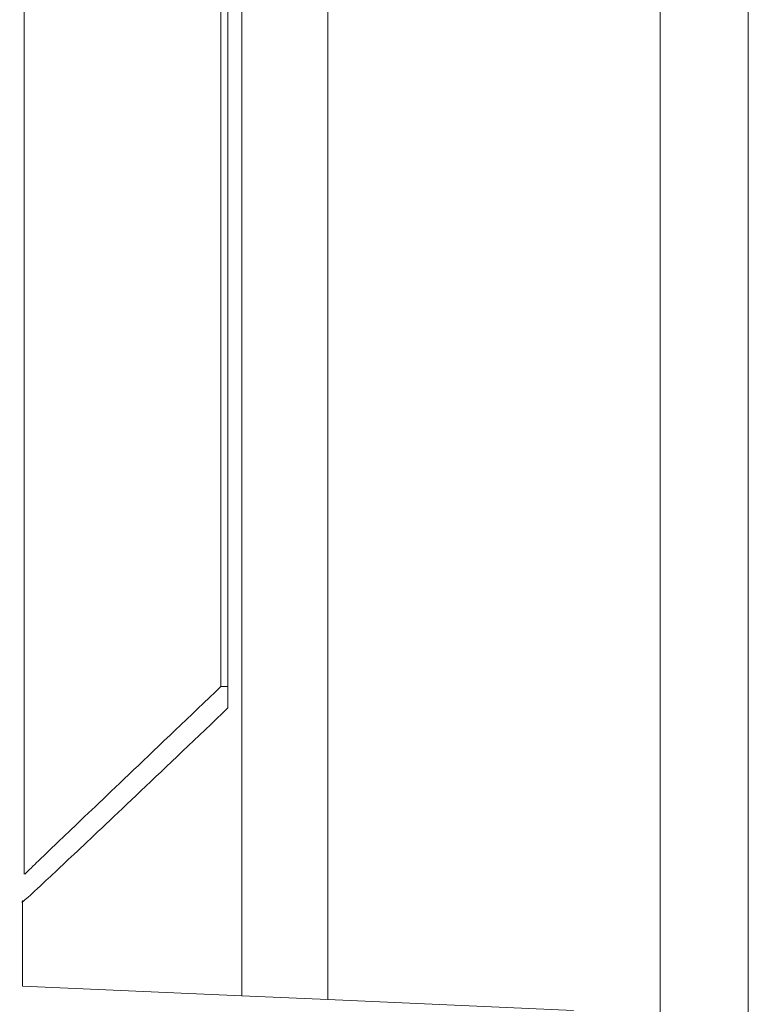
# Model space of a CAD drawing. Header units: inches. Extents: x 2954 to 6480, y 249 to 2776.
# Tile 74 of 105: x 6214 to 6222, y 1477 to 1488. Entities that reach past the tile are written whole.
import ezdxf

# ---------------------------------------------------------------- set-up
doc = ezdxf.new("R2010")
doc.units = ezdxf.units.IN
doc.header["$MEASUREMENT"] = 0
doc.layers.add('PWR_0300HP', color=7, linetype='Continuous')

# ---------------------------------------------------------------- blocks, each defined once
blk = doc.blocks.new('SSW07_FRAME 4_SIDE')
at = {"color": 7, "linetype": 'Continuous', "lineweight": 15}
for p, q in [((-234.65, -268.795), (-234.65, -31.326)), ((-233.667, -31.326), (-233.667, -268.795)), ((-239.306, -102.762), (-239.306, -31.549)), ((-238.35, -31.549), (-238.35, -102.804)), ((-239.462, -53.967), (-239.462, -99.558)), ((-239.539, -99.32), (-239.539, -79.577)), ((-241.73, -91.632), (-241.73, -101.406)), ((-239.539, -99.32), (-239.462, -99.318)), ((-241.75, -101.7), (-241.75, -102.656)), ((-241.75, -102.656), (-239.306, -102.762)), ((-238.35, -102.804), (-239.306, -102.762)), ((-238.35, -102.804), (-235.613, -102.924))]:
    blk.add_line(p, q, dxfattribs=at)
for points, knots in [([(-241.722, -101.406), (-241.702, -101.386), (-241.661, -101.344), (-241.243, -100.944), (-240.572, -100.304), (-239.884, -99.648), (-239.539, -99.32)], [0, 0, 0, 0, 0.234979, 0.489326, 0.744168, 1, 1, 1, 1]), ([(-239.462, -99.558), (-239.803, -99.883), (-240.486, -100.534), (-241.186, -101.197), (-241.607, -101.591), (-241.785, -101.753), (-241.745, -101.709), (-241.743, -101.707)], [0, 0, 0, 0, 0.244951, 0.490809, 0.737126, 0.986814, 1, 1, 1, 1])]:
    blk.add_open_spline(points, degree=3, knots=knots, dxfattribs=at)

msp = doc.modelspace()

# ---------------------------------------------------------------- block references
at = {"layer": 'PWR_0300HP'}
msp.add_blockref('SSW07_FRAME 4_SIDE', (6455.412, 1579.649), dxfattribs=at)

doc.saveas('drawing.dxf')
